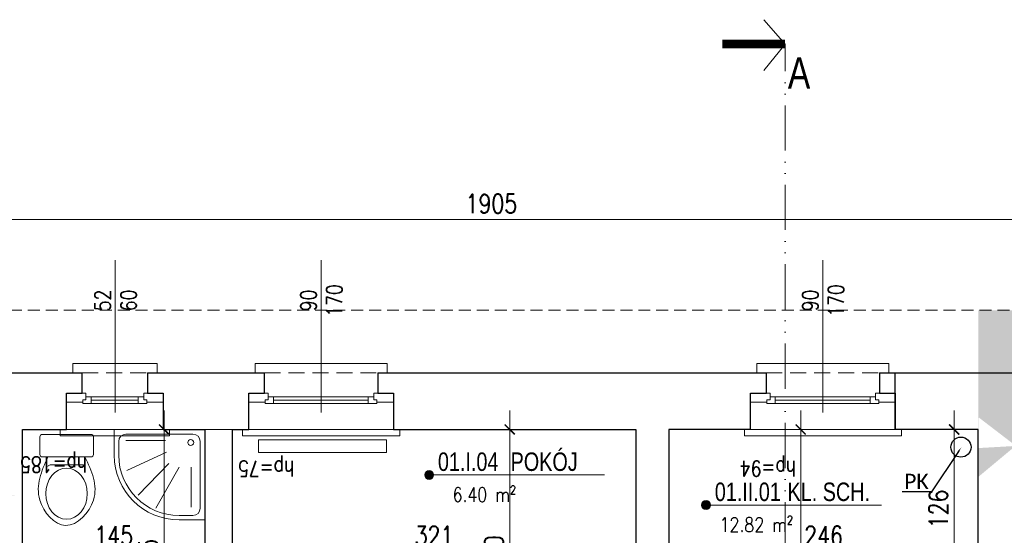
# Model space of a CAD drawing. Header units: millimetres. Extents: x 284606 to 569416, y -192995 to -95103.
# Tile 15 of 178: x 287562 to 288346, y -105547 to -105137. Entities that reach past the tile are written whole.
import ezdxf
from ezdxf import colors
from ezdxf.entities.mleader import LeaderData, LeaderLine
from ezdxf.enums import TextEntityAlignment as Align
from ezdxf.math import Vec2, Vec3

# ---------------------------------------------------------------- set-up
doc = ezdxf.new("R2010")
doc.units = ezdxf.units.MM
doc.linetypes.add('ACAD_ISO12W100', pattern=[21, 12, -3, 0, -3, 0, -3])
doc.linetypes.add('HIDDEN', pattern=[9.525, 6.35, -3.175])
doc.layers.get('0').update_dxf_attribs({"lineweight": 0})
for name, color, linetype, lineweight in [('!STR_Elewacje 0.15', 10, 'Continuous', 15), ('!STR_Konstrukcja 0.20', 200, 'Continuous', 20), ('!STR_Konstrukcja 0.30', 64, 'Continuous', 30), ('!STR_Opisy 0.09', 8, 'Continuous', 9), ('!STR_Przerywana 0.09', 8, 'HIDDEN', 9), ('!STR_Stolarka okienna', 72, 'Continuous', 15), ('!STR_Wymiarowanie', 254, 'Continuous', 9), ('EKO Opisy 0.09', 8, 'Continuous', 9), ('EKO przekroje', 82, 'Continuous', 13)]:
    doc.layers.add(name, color=color, linetype=linetype, lineweight=lineweight)
doc.layers.add('!STR_Kreskowanie ścian', color=7, linetype='Continuous', lineweight=5, true_color=0xa6a6a6)
doc.layers.add('EKO Wyposażenie', color=7, linetype='Continuous', lineweight=5, true_color=0x919191)
doc.layers.add('!STR_Obrysy pomieszczeń', color=215, linetype='Continuous', lineweight=9, plot=False)
doc.layers.add('I__KANALIZACJA_SAN', color=7, linetype='KAN_SAN', true_color=0x753b00)
doc.styles.add('1_50', font='txt', dxfattribs={"width": 0.8})
doc.styles.add('AB_Arial', font='NirmalaS.ttf')
doc.styles.add('EKO 1-10', font='romans.shx', dxfattribs={"width": 0.8, "height": 15})
doc.styles.add('EKO 1-5', font='romans.shx', dxfattribs={"width": 0.8, "height": 10})
doc.styles.get("Standard").update_dxf_attribs({"font": 'calibri.ttf'})
doc.linetypes.add('KAN_SAN', pattern='A,20,-7,["KS",Standard,S=5,R=0,X=-5,Y=-2.5],-6', length=33)
doc.dimstyles.new('EKO wymiar 1-10', dxfattribs={"dimtxt": 15, "dimasz": 8, "dimexe": 15, "dimexo": 15, "dimgap": 5, "dimtad": 1, "dimdec": 0, "dimtxsty": 'EKO 1-10', "dimblk": 'ARCHTICK', "dimcen": 10, "dimdle": 15, "dimclrd": 256, "dimclre": 256, "dimclrt": 256, "dimazin": 2, "dimtfac": 1, "dimtdec": 0, "dimtmove": 2, "dimatfit": 3, "dimldrblk": 'ARCHTICK', "dimfxl": 15, "dimfxlon": 1, "dimlwd": -1, "dimlwe": -1, "dimarcsym": 0})

# ---------------------------------------------------------------- blocks, each defined once
blk = doc.blocks.new('_ArchTick')
at = {"color": 0, "linetype": 'ByBlock', "const_width": 0.15}
blk.add_lwpolyline([(-0.5, -0.5), (0.5, 0.5)], dxfattribs=at)
blk = doc.blocks.new('*D206')
at = {"layer": '!STR_Wymiarowanie', "ltscale": 1.5, "transparency": 16777216}
for p, q in [((288355.19, -105564.9), (288355.19, -105594.9)), ((288503.19, -105564.9), (288503.19, -105594.9)), ((288340.19, -105579.9), (288518.19, -105579.9))]:
    blk.add_line(p, q, dxfattribs=at)
at = {"layer": 'Defpoints', "color": 0, "ltscale": 1.5, "transparency": 16777216}
for p in [(288355.19, -105482.93), (288503.19, -105482.93), (288503.19, -105579.9)]:
    blk.add_point(p, dxfattribs=at)
at = {"layer": '!STR_Wymiarowanie', "ltscale": 1.5, "transparency": 16777216, "xscale": 8, "yscale": 8, "zscale": 8, "rotation": 180}
blk.add_blockref('_ArchTick', (288355.19, -105579.9), dxfattribs=at)
at = {"layer": '!STR_Wymiarowanie', "ltscale": 1.5, "transparency": 16777216, "xscale": 8, "yscale": 8, "zscale": 8}
blk.add_blockref('_ArchTick', (288503.19, -105579.9), dxfattribs=at)
at = {"layer": '!STR_Wymiarowanie', "ltscale": 1.5, "transparency": 16777216, "insert": (288429.19, -105567.4), "char_height": 15, "attachment_point": 5, "style": 'EKO 1-10'}
blk.add_mtext('148', dxfattribs=at)
blk = doc.blocks.new('*U119')
for p, q in [((0, 19.33), (0, -19.33)), ((16.02, 21.33), (2, 21.33)), ((18.02, -19.33), (18.02, 19.33)), ((24.36, 13.09), (24.36, -12.8)), ((16.02, -21.33), (2, -21.33))]:
    blk.add_line(p, q)
for centre, start, end in [((2, 19.33), 90, 180), ((16.02, 19.33), 360, 90), ((26.36, 13.09), 114.56818, 180), ((26.36, -12.8), 180, 244.52934), ((2, -19.33), 180, 270), ((16.02, -19.33), 270, 360)]:
    blk.add_arc(centre, 2, start, end)
blk.add_ellipse((47.22, 0.08), major_axis=(20.4, 0), ratio=0.810803)
blk.add_open_spline([(18.02, 14.91), (29.22, 20.03), (49.72, 28.87), (82.83, 0.74), (50.17, -29.38), (29.25, -19.96), (18, -14.6)], degree=3, knots=[1.212901, 1.212901, 1.212901, 1.212901, 36.090844, 64.924591, 94.904253, 129.876154, 129.876154, 129.876154, 129.876154])
blk = doc.blocks.new('*D257')
at = {"layer": '!STR_Wymiarowanie', "ltscale": 1.5, "transparency": 16777216}
for p, q in [((287731.6, -105544.9), (287731.6, -105574.9)), ((288052.6, -105544.9), (288052.6, -105574.9)), ((287716.6, -105559.9), (288067.6, -105559.9))]:
    blk.add_line(p, q, dxfattribs=at)
at = {"layer": 'Defpoints', "color": 0, "ltscale": 1.5, "transparency": 16777216}
for p in [(287731.6, -105462.93), (288052.6, -105462.99), (288052.6, -105559.9)]:
    blk.add_point(p, dxfattribs=at)
at = {"layer": '!STR_Wymiarowanie', "ltscale": 1.5, "transparency": 16777216, "xscale": 8, "yscale": 8, "zscale": 8, "rotation": 180}
blk.add_blockref('_ArchTick', (287731.6, -105559.9), dxfattribs=at)
at = {"layer": '!STR_Wymiarowanie', "ltscale": 1.5, "transparency": 16777216, "xscale": 8, "yscale": 8, "zscale": 8}
blk.add_blockref('_ArchTick', (288052.6, -105559.9), dxfattribs=at)
at = {"layer": '!STR_Wymiarowanie', "ltscale": 1.5, "transparency": 16777216, "insert": (287892.1, -105547.4), "char_height": 15, "attachment_point": 5, "style": 'EKO 1-10'}
blk.add_mtext('321', dxfattribs=at)
blk = doc.blocks.new('*D258')
at = {"layer": '!STR_Wymiarowanie', "ltscale": 1.5, "transparency": 16777216}
for p, q in [((287677.24, -105447.93), (287677.24, -105683.06)), ((287690.76, -105462.93), (287662.24, -105462.93)), ((287692.24, -105668.06), (287662.24, -105668.06))]:
    blk.add_line(p, q, dxfattribs=at)
at = {"layer": 'Defpoints', "color": 0, "ltscale": 1.5, "transparency": 16777216}
for p in [(287705.76, -105462.93), (287677.24, -105668.06), (287709.6, -105668.06)]:
    blk.add_point(p, dxfattribs=at)
at = {"layer": '!STR_Wymiarowanie', "ltscale": 1.5, "transparency": 16777216, "xscale": 8, "yscale": 8, "zscale": 8}
for p, rotation in [((287677.24, -105462.93), 90), ((287677.24, -105668.06), 270)]:
    blk.add_blockref('_ArchTick', p, dxfattribs=dict(at, rotation=rotation))
at = {"layer": '!STR_Wymiarowanie', "ltscale": 1.5, "transparency": 16777216, "insert": (287664.74, -105565.49), "char_height": 15, "attachment_point": 5, "rotation": 90, "style": 'EKO 1-10'}
blk.add_mtext('205', dxfattribs=at)
blk = doc.blocks.new('*D259')
at = {"layer": '!STR_Wymiarowanie', "ltscale": 1.5, "transparency": 16777216}
for p, q in [((287564.6, -105544.9), (287564.6, -105574.9)), ((287709.6, -105544.9), (287709.6, -105574.9)), ((287549.6, -105559.9), (287724.6, -105559.9))]:
    blk.add_line(p, q, dxfattribs=at)
at = {"layer": 'Defpoints', "color": 0, "ltscale": 1.5, "transparency": 16777216}
for p in [(287564.6, -105462.93), (287709.6, -105462.93), (287709.6, -105559.9)]:
    blk.add_point(p, dxfattribs=at)
at = {"layer": '!STR_Wymiarowanie', "ltscale": 1.5, "transparency": 16777216, "xscale": 8, "yscale": 8, "zscale": 8, "rotation": 180}
blk.add_blockref('_ArchTick', (287564.6, -105559.9), dxfattribs=at)
at = {"layer": '!STR_Wymiarowanie', "ltscale": 1.5, "transparency": 16777216, "xscale": 8, "yscale": 8, "zscale": 8}
blk.add_blockref('_ArchTick', (287709.6, -105559.9), dxfattribs=at)
at = {"layer": '!STR_Wymiarowanie', "ltscale": 1.5, "transparency": 16777216, "insert": (287637.1, -105547.4), "char_height": 15, "attachment_point": 5, "style": 'EKO 1-10'}
blk.add_mtext('145', dxfattribs=at)
blk = doc.blocks.new('brodzik2')
for p, q in [((-11.82, 85.56), (-25.62, 85.56)), ((-4.62, 11.76), (-4.62, 78.36)), ((-85.62, 25.56), (-85.62, 11.76)), ((-78.42, 4.56), (-11.82, 4.56))]:
    blk.add_line(p, q)
for points in [[(-25.62, 90), (0, 90), (0, 0), (-90, 0), (-90, 25.56)], [(-10.9, 38.91), (-10.9, 78.42)], [(-22.44, 38.22), (-40.94, 77.38)], [(-33.81, 35.77), (-65.37, 66.26)], [(-37.65, 25.32), (-78.27, 48.69)], [(-37.65, 13.57), (-77.22, 13.57)]]:
    blk.add_lwpolyline(points)
blk.add_circle((-12.99, 13.92), 2.96)
for centre, radius, start, end in [((-25.53, 25.53), 64.47, 90.07641, 179.96835), ((-25.62, 25.56), 60, 90, 180), ((-11.82, 78.36), 7.2, 360, 90), ((-78.42, 11.76), 7.2, 180, 270), ((-11.82, 11.76), 7.2, 270, 0)]:
    blk.add_arc(centre, radius, start, end)
blk = doc.blocks.new('*D261')
at = {"layer": '!STR_Wymiarowanie', "ltscale": 1.5, "transparency": 16777216}
for p, q in [((287952.33, -105447.93), (287952.33, -105677.47)), ((287967.33, -105462.93), (287937.33, -105462.93)), ((287967.33, -105662.47), (287937.33, -105662.47))]:
    blk.add_line(p, q, dxfattribs=at)
at = {"layer": 'Defpoints', "color": 0, "ltscale": 1.5, "transparency": 16777216}
for p in [(288052.6, -105462.93), (287952.33, -105662.47), (288052.58, -105662.47)]:
    blk.add_point(p, dxfattribs=at)
at = {"layer": '!STR_Wymiarowanie', "ltscale": 1.5, "transparency": 16777216, "xscale": 8, "yscale": 8, "zscale": 8}
for p, rotation in [((287952.33, -105462.93), 90), ((287952.33, -105662.47), 270)]:
    blk.add_blockref('_ArchTick', p, dxfattribs=dict(at, rotation=rotation))
at = {"layer": '!STR_Wymiarowanie', "ltscale": 1.5, "transparency": 16777216, "insert": (287939.83, -105562.7), "char_height": 15, "attachment_point": 5, "rotation": 90, "style": 'EKO 1-10'}
blk.add_mtext('200', dxfattribs=at)
blk = doc.blocks.new('*U163')
at = {"layer": '!STR_Konstrukcja 0.20', "linetype": 'Continuous', "lineweight": 15}
for points in [[(8.12, 45.81), (0.62, 45.81), (0.62, 53.31), (105.62, 53.31), (105.62, 45.81), (98.12, 45.81)], [(-4.38, 0.81), (-9.38, 0.81), (-9.38, -4.19), (115.62, -4.19), (115.62, 0.81), (110.62, 0.81)]]:
    blk.add_lwpolyline(points, dxfattribs=at)
at = {"layer": '!STR_Konstrukcja 0.30', "ltscale": 2}
for points in [[(-4.38, 0.81), (-4.38, 29.68), (8.12, 29.68), (8.12, 45.81)], [(98.12, 45.81), (98.12, 29.68), (110.62, 29.68), (110.62, 0.81)]]:
    blk.add_lwpolyline(points, dxfattribs=at)
at = {"layer": '!STR_Przerywana 0.09', "ltscale": 2}
for points in [[(8.12, 45.81), (98.12, 45.81)], [(-4.38, 0.81), (110.62, 0.81)]]:
    blk.add_lwpolyline(points, dxfattribs=at)
at = {"layer": '!STR_Stolarka okienna', "ltscale": 0.3}
for points in [[(-4.38, 22.64), (-4.38, 29.68), (11.02, 29.68), (11.02, 24.55), (8.52, 24.55), (8.52, 22.64), (-4.38, 22.64)], [(97.55, 21.56), (97.55, 24.55), (95.05, 24.55), (95.05, 26.7), (11.02, 26.7), (11.02, 24.55), (8.52, 24.55), (8.52, 21.56), (97.55, 21.56)], [(15.12, 26.7), (15.12, 21.56)], [(90.62, 24.13), (15.12, 24.13)], [(90.62, 21.56), (90.62, 26.7)], [(110.62, 22.64), (110.62, 29.68), (95.05, 29.68), (95.05, 24.55), (97.55, 24.55), (97.55, 22.64), (110.62, 22.64)]]:
    blk.add_lwpolyline(points, dxfattribs=at)
blk = doc.blocks.new('*U277')
at = {"layer": '!STR_Opisy 0.09', "linetype": 'Continuous'}
blk.add_line((0, 32.11), (0, -89.22), dxfattribs=at)
at = {"layer": '!STR_Opisy 0.09', "linetype": 'Continuous', "style": 'EKO 1-5', "width": 0.8}
blk.add_attdef('SZER', text='', height=12.5, rotation=270, dxfattribs=at).set_placement((0, 0), align=Align.BOTTOM_CENTER)
at = {"layer": '!STR_Opisy 0.09', "ltscale": 0.7, "style": 'EKO 1-5', "width": 0.8}
blk.add_attdef('WYS', text='', height=12.5, rotation=270, dxfattribs=at).set_placement((-10.53, 0), align=Align.MIDDLE_CENTER)
at = {"layer": '!STR_Opisy 0.09', "linetype": 'Continuous', "style": 'EKO 1-5', "width": 0.8}
blk.add_attdef('HP=', (21.4, -127.68), '', height=12.5, rotation=180, dxfattribs=at)
blk = doc.blocks.new('*U174')
at = {"layer": '!STR_Konstrukcja 0.20', "linetype": 'Continuous', "lineweight": 15}
for points in [[(8.12, 45.81), (0.62, 45.81), (0.62, 53.31), (67.62, 53.31), (67.62, 45.81), (60.12, 45.81)], [(-4.38, 0.81), (-9.38, 0.81), (-9.38, -4.19), (77.62, -4.19), (77.62, 0.81), (72.62, 0.81)]]:
    blk.add_lwpolyline(points, dxfattribs=at)
at = {"layer": '!STR_Konstrukcja 0.30', "ltscale": 2}
for points in [[(-4.38, 0.81), (-4.38, 29.68), (8.12, 29.68), (8.12, 45.81)], [(60.12, 45.81), (60.12, 29.68), (72.62, 29.68), (72.62, 0.81)]]:
    blk.add_lwpolyline(points, dxfattribs=at)
at = {"layer": '!STR_Przerywana 0.09', "ltscale": 2}
for points in [[(8.12, 45.81), (60.12, 45.81)], [(-4.38, 0.81), (72.62, 0.81)]]:
    blk.add_lwpolyline(points, dxfattribs=at)
at = {"layer": '!STR_Stolarka okienna', "ltscale": 0.3}
for points in [[(-4.38, 22.64), (-4.38, 29.68), (11.02, 29.68), (11.02, 24.55), (8.52, 24.55), (8.52, 22.64), (-4.38, 22.64)], [(59.55, 21.56), (59.55, 24.55), (57.05, 24.55), (57.05, 26.7), (11.02, 26.7), (11.02, 24.55), (8.52, 24.55), (8.52, 21.56), (59.55, 21.56)], [(15.12, 26.7), (15.12, 21.56)], [(52.62, 24.13), (15.12, 24.13)], [(52.62, 21.56), (52.62, 26.7)], [(72.62, 22.64), (72.62, 29.68), (57.05, 29.68), (57.05, 24.55), (59.55, 24.55), (59.55, 22.64), (72.62, 22.64)]]:
    blk.add_lwpolyline(points, dxfattribs=at)
blk = doc.blocks.new('*U183')
at = {"layer": '!STR_Opisy 0.09', "linetype": 'Continuous'}
blk.add_line((0, 32.11), (0, -89.22), dxfattribs=at)
at = {"layer": '!STR_Opisy 0.09', "linetype": 'Continuous', "style": 'EKO 1-5', "width": 0.8}
blk.add_attdef('SZER', text='', height=12.5, rotation=270, dxfattribs=at).set_placement((0, 0), align=Align.BOTTOM_CENTER)
at = {"layer": '!STR_Opisy 0.09', "ltscale": 0.7, "style": 'EKO 1-5', "width": 0.8}
blk.add_attdef('WYS', text='', height=12.5, rotation=270, dxfattribs=at).set_placement((-10.53, 0), align=Align.MIDDLE_CENTER)
at = {"layer": '!STR_Opisy 0.09', "linetype": 'Continuous', "style": 'EKO 1-5', "width": 0.8}
blk.add_attdef('HP=', (22.54, -124.5), '', height=12.5, rotation=180, dxfattribs=at)
blk = doc.blocks.new('*D292')
at = {"layer": '!STR_Wymiarowanie', "ltscale": 1.5, "transparency": 16777216}
for p, q in [((288079.04, -105544.9), (288079.04, -105574.9)), ((288325.04, -105544.9), (288325.04, -105574.9)), ((288064.04, -105559.9), (288340.04, -105559.9))]:
    blk.add_line(p, q, dxfattribs=at)
at = {"layer": 'Defpoints', "color": 0, "ltscale": 1.5, "transparency": 16777216}
for p in [(288079.04, -105462.93), (288325.04, -105462.93), (288325.04, -105559.9)]:
    blk.add_point(p, dxfattribs=at)
at = {"layer": '!STR_Wymiarowanie', "ltscale": 1.5, "transparency": 16777216, "xscale": 8, "yscale": 8, "zscale": 8, "rotation": 180}
blk.add_blockref('_ArchTick', (288079.04, -105559.9), dxfattribs=at)
at = {"layer": '!STR_Wymiarowanie', "ltscale": 1.5, "transparency": 16777216, "xscale": 8, "yscale": 8, "zscale": 8}
blk.add_blockref('_ArchTick', (288325.04, -105559.9), dxfattribs=at)
at = {"layer": '!STR_Wymiarowanie', "ltscale": 1.5, "transparency": 16777216, "insert": (288202.04, -105547.4), "char_height": 15, "attachment_point": 5, "style": 'EKO 1-10'}
blk.add_mtext('246', dxfattribs=at)
blk = doc.blocks.new('*D317')
at = {"layer": '!STR_Wymiarowanie', "ltscale": 1.5, "transparency": 16777216}
for p, q in [((288305.99, -105447.93), (288305.99, -105604.37)), ((288310.04, -105462.93), (288290.99, -105462.93)), ((288310.04, -105589.37), (288290.99, -105589.37))]:
    blk.add_line(p, q, dxfattribs=at)
at = {"layer": 'Defpoints', "color": 0, "ltscale": 1.5, "transparency": 16777216}
for p in [(288325.04, -105462.93), (288305.99, -105589.37), (288325.04, -105589.37)]:
    blk.add_point(p, dxfattribs=at)
at = {"layer": '!STR_Wymiarowanie', "ltscale": 1.5, "transparency": 16777216, "xscale": 8, "yscale": 8, "zscale": 8}
for p, rotation in [((288305.99, -105462.93), 90), ((288305.99, -105589.37), 270)]:
    blk.add_blockref('_ArchTick', p, dxfattribs=dict(at, rotation=rotation))
at = {"layer": '!STR_Wymiarowanie', "ltscale": 1.5, "transparency": 16777216, "insert": (288293.49, -105526.15), "char_height": 15, "attachment_point": 5, "rotation": 90, "style": 'EKO 1-10'}
blk.add_mtext('126', dxfattribs=at)
blk = doc.blocks.new('*D320')
at = {"layer": '!STR_Wymiarowanie', "ltscale": 1.5, "transparency": 16777216}
for p, q in [((288183.89, -105447.93), (288183.89, -105998.93)), ((288198.89, -105462.93), (288168.89, -105462.93)), ((288198.89, -105983.93), (288168.89, -105983.93))]:
    blk.add_line(p, q, dxfattribs=at)
at = {"layer": 'Defpoints', "color": 0, "ltscale": 1.5, "transparency": 16777216}
for p in [(288242.69, -105462.93), (288183.89, -105983.93), (288242.69, -105983.93)]:
    blk.add_point(p, dxfattribs=at)
at = {"layer": '!STR_Wymiarowanie', "ltscale": 1.5, "transparency": 16777216, "xscale": 8, "yscale": 8, "zscale": 8}
for p, rotation in [((288183.89, -105462.93), 90), ((288183.89, -105983.93), 270)]:
    blk.add_blockref('_ArchTick', p, dxfattribs=dict(at, rotation=rotation))
at = {"layer": '!STR_Wymiarowanie', "ltscale": 1.5, "transparency": 16777216, "insert": (288171.39, -105723.43), "char_height": 15, "attachment_point": 5, "rotation": 90, "style": 'EKO 1-10'}
blk.add_mtext('521', dxfattribs=at)
blk = doc.blocks.new('przekroj')
at = {"layer": 'EKO przekroje', "const_width": 7}
blk.add_lwpolyline([(7038.9, 3119.78), (7088.9, 3119.78)], dxfattribs=at)
blk = doc.blocks.new('przekroje')
at = {"layer": 'EKO przekroje'}
blk.add_blockref('przekroj', (-7038.9, -3119.78), dxfattribs=at)
blk = doc.blocks.new('*D492')
at = {"layer": '!STR_Wymiarowanie', "ltscale": 1.5, "transparency": 16777216}
for p, q in [((286985.04, -105310.6), (286985.04, -105280.6)), ((288890.38, -105310.6), (288890.38, -105280.6)), ((286970.04, -105295.6), (288905.38, -105295.6))]:
    blk.add_line(p, q, dxfattribs=at)
at = {"layer": 'Defpoints', "color": 0, "ltscale": 1.5, "transparency": 16777216}
for p in [(288890.38, -105295.6), (288890.38, -105430.93), (286985.04, -105514.93)]:
    blk.add_point(p, dxfattribs=at)
at = {"layer": '!STR_Wymiarowanie', "ltscale": 1.5, "transparency": 16777216, "xscale": 8, "yscale": 8, "zscale": 8, "rotation": 180}
blk.add_blockref('_ArchTick', (286985.04, -105295.6), dxfattribs=at)
at = {"layer": '!STR_Wymiarowanie', "ltscale": 1.5, "transparency": 16777216, "xscale": 8, "yscale": 8, "zscale": 8}
blk.add_blockref('_ArchTick', (288890.38, -105295.6), dxfattribs=at)
at = {"layer": '!STR_Wymiarowanie', "ltscale": 1.5, "transparency": 16777216, "insert": (287937.71, -105283.1), "char_height": 15, "attachment_point": 5, "style": 'EKO 1-10'}
blk.add_mtext('1905', dxfattribs=at)
blk = doc.blocks.new('*U506')
at = {"ltscale": 0.3}
blk.add_hatch(color=256, dxfattribs=at).paths.add_polyline_path([(-0.91, 50, 1), (6.82, 50, 1)])
at = {"ltscale": 1.5}
blk.add_line((17.59, 50), (154.57, 50), dxfattribs=at)
at = {"ltscale": 0.3}
blk.add_lwpolyline([(17.59, 50), (2.95, 50)], dxfattribs=at)
blk.add_circle((2.95, 50), 3.86, dxfattribs=at)
at = {"ltscale": 1.5, "width": 0.8}
for tag, p, height, style in [('NR_POM.', (10.51, 53.45), 16, 'AB_Arial'), ('NAZWA_POMIESZCZENIA', (66.91, 53.45), 16, 'AB_Arial'), ('POSADZKA', (9.08, 4), 12.5, 'EKO 1-5')]:
    blk.add_attdef(tag, p, '', height=height, rotation=0, dxfattribs=dict(at, style=style))
at = {"ltscale": 1.5, "style": 'EKO 1-5', "width": 0.8}
blk.add_attdef('POWIERZCHNIA', text='', height=12.5, rotation=0, dxfattribs=at).set_placement((78.06, 22.91), align=Align.BOTTOM_RIGHT)

msp = doc.modelspace()

# ---------------------------------------------------------------- hatches: boundary and pattern name
at = {"layer": '!STR_Kreskowanie ścian', "ltscale": 1.5}
h = msp.add_hatch(dxfattribs=at)
h.set_pattern_fill('AR-B88', color=256, scale=0.1, angle=90)
h.set_pattern_definition([(90, (0.048, 2671.18), (-20.32, 1e-15), []), (180, (0.048, 2671.18), (-20.32, -10.16), [20.32, -20.32])])
h.paths.add_polyline_path([(287467.89, -106579.02), (287422.89, -106579.02), (287422.89, -106573.02), (287422.84, -106573.02), (287372.84, -106623.02), (287372.84, -106629.02), (287467.89, -106629.02)])
h.paths.add_polyline_path([(287467.89, -106534.02), (287467.89, -106528.02), (287467.84, -106530.97), (287422.84, -106573.02), (287422.89, -106573.02), (287422.89, -106579.02), (287467.89, -106579.02)])
h.paths.add_polyline_path([(287509.69, -105418.02), (287554.6, -105417.93), (287554.6, -105367.93), (287459.64, -105368.02), (287459.6, -105514.93), (287509.69, -105514.93)])
h.paths.add_polyline_path([(287553.07, -105418.02), (287509.69, -105418.02), (287509.69, -105514.93), (287569.51, -105515.95), (287553.07, -105515.95)])
h.paths.add_polyline_path([(288412.09, -105431.03), (288412.14, -105431.02), (288412.14, -105418.02), (288325.14, -105418.02), (288325.14, -105463.02), (288325.14, -105463.02), (288325.14, -105477.74), (288355.14, -105476.02), (288355.09, -105475.97)])
h.paths.add_polyline_path([(288462.09, -105381.03), (288462.09, -105368.02), (288325.14, -105368.02), (288325.14, -105418.02), (288412.14, -105418.02), (288412.14, -105431.02), (288412.09, -105431.03)])
h.paths.add_polyline_path([(288355.14, -105476.02), (288325.09, -105452.99), (288325.09, -105504.61), (288325.14, -105587.46), (288325.14, -105500.73), (288355.14, -105475.73)])
h.paths.add_polyline_path([(288234.87, -105740.99), (288234.87, -105706.06), (288212.37, -105706.06), (288212.37, -105740.99)])
h.paths.add_polyline_path([(287075.51, -105726.75), (287075.51, -105672.71), (287050.51, -105672.71), (287050.51, -105726.75)])
h.paths.add_polyline_path([(288601.98, -105749.68), (288601.98, -105711.9), (288579.48, -105711.9), (288579.48, -105749.68)])
h.paths.add_polyline_path([(287924.91, -106505.24), (287963.26, -106505.24), (287963.26, -106482.74), (287924.91, -106482.74)])
h.paths.add_polyline_path([(286998.04, -106391.42), (286990.54, -106391.42), (286990.54, -106286.42), (286998.04, -106286.42)], flags=16)
h.paths.add_polyline_path([(287033.29, -106376.43), (287028.15, -106376.43), (287028.15, -106380.86), (287025.17, -106380.86), (287025.17, -106383.92), (286998.14, -106383.92), (286998.14, -106572.57), (287043.14, -106527.57), (287043.14, -106396.42), (287032.21, -106396.42), (287032.21, -106383.36), (287033.29, -106383.36)])
h.paths.add_polyline_path([(286998.14, -106117.92), (287025.17, -106117.92), (287025.17, -106120.82), (287028.15, -106120.82), (287028.15, -106124.92), (287033.29, -106124.92), (287033.29, -106118.32), (287032.21, -106118.32), (287032.21, -106105.42), (287043.14, -106105.42), (287043.14, -106026.68), (286998.14, -106026.68)])
h.paths.add_polyline_path([(287025.17, -106207.92), (286998.14, -106207.92), (286998.14, -106293.92), (287025.17, -106293.92), (287025.17, -106296.82), (287028.15, -106296.82), (287028.15, -106300.92), (287033.29, -106300.92), (287033.29, -106294.32), (287032.21, -106294.32), (287032.21, -106281.42), (287043.14, -106281.42), (287043.14, -106220.42), (287032.21, -106220.42), (287032.21, -106207.36), (287033.29, -106207.36), (287033.29, -106200.43), (287028.15, -106200.43), (287028.15, -106204.86), (287025.17, -106204.86)])
h.paths.add_polyline_path([(286998.14, -106026.68), (286948.09, -106026.68), (286948.09, -106622.62), (286998.14, -106572.57)])
h.paths.add_polyline_path([(286998.04, -106110.42), (286998.04, -106215.42), (286990.54, -106215.42), (286990.54, -106110.42)], flags=16)
h.paths.add_polyline_path([(288890.48, -106319.92), (288864.07, -106319.92), (288864.07, -106316.86), (288861.09, -106316.86), (288861.09, -106312.43), (288855.95, -106312.43), (288855.95, -106319.36), (288857.03, -106319.36), (288857.03, -106332.42), (288845.48, -106332.42), (288845.48, -106528.02), (288890.48, -106573.02)])
h.paths.add_polyline_path([(288905.38, -106170.42), (288905.38, -106065.42), (288897.88, -106065.42), (288897.88, -106170.42)], flags=16)
h.paths.add_polyline_path([(288905.38, -106162.92), (288890.48, -106162.92), (288890.48, -106229.92), (288905.38, -106229.92), (288905.38, -106222.42), (288897.88, -106222.42), (288897.88, -106327.42), (288905.38, -106327.42), (288905.38, -106319.92), (288890.48, -106319.92), (288890.48, -106573.02), (288940.43, -106622.97), (288940.43, -105381.16), (288890.48, -105431.11), (288890.48, -106072.92), (288905.38, -106072.92)])
h.paths.add_polyline_path([(288855.95, -106079.92), (288861.09, -106079.92), (288861.09, -106075.82), (288864.07, -106075.82), (288864.07, -106072.92), (288890.48, -106072.92), (288890.48, -105431.11), (288845.48, -105476.11), (288845.48, -106060.42), (288857.03, -106060.42), (288857.03, -106073.32), (288855.95, -106073.32)])
h.paths.add_polyline_path([(288861.09, -106155.43), (288855.95, -106155.43), (288855.95, -106162.36), (288857.03, -106162.36), (288857.03, -106175.42), (288845.48, -106175.42), (288845.48, -106217.42), (288857.03, -106217.42), (288857.03, -106230.32), (288855.95, -106230.32), (288855.95, -106236.92), (288861.09, -106236.92), (288861.09, -106232.82), (288864.07, -106232.82), (288864.07, -106229.92), (288890.48, -106229.92), (288890.48, -106162.92), (288864.07, -106162.92), (288864.07, -106159.86), (288861.09, -106159.86)])

# ---------------------------------------------------------------- linework, layer by layer
at = {"layer": '!STR_Elewacje 0.15', "ltscale": 1.5}
msp.add_lwpolyline([(287752.35, -105471.25), (287854.28, -105471.25), (287854.28, -105481.25), (287752.35, -105481.25)], close=True, dxfattribs=at)
at = {"layer": '!STR_Konstrukcja 0.30', "ltscale": 1.5}
for points in [[(286985.04, -105514.93), (287509.6, -105514.93), (287509.6, -105417.93), (287612.1, -105417.93)], [(287664.1, -105417.93), (287757.23, -105417.93)], [(287847.23, -105417.93), (288156.54, -105417.93)], [(288246.54, -105417.93), (288412.04, -105417.93), (288412.04, -105430.93), (288432.36, -105430.93)], [(288259.04, -105462.93), (288259.04, -105417.93)], [(287564.6, -105608.93), (287564.6, -105462.93), (287599.6, -105462.93)], [(287676.6, -105462.93), (287709.6, -105462.93), (287709.6, -105668.06)], [(287731.6, -105662.45), (287731.6, -105462.93), (287744.73, -105462.93)], [(287859.73, -105462.93), (288052.6, -105462.93), (288052.58, -105662.47)], [(288144.04, -105462.93), (288079.04, -105462.93), (288079.04, -105983.93), (288325.04, -105983.93), (288325.04, -105950.93)], [(288325.04, -105850.93), (288325.04, -105462.93), (288259.04, -105462.93)]]:
    msp.add_lwpolyline(points, dxfattribs=at)
at = {"layer": '!STR_Obrysy pomieszczeń', "ltscale": 0.3}
for points in [[(287564.6, -105462.93), (287885.59, -105462.93), (287885.6, -105462.93), (287709.6, -105462.93), (287709.6, -105668.06), (287564.6, -105608.93)], [(287731.6, -105462.93), (288052.59, -105462.93), (288052.6, -105462.93), (288052.59, -105462.93), (288052.59, -105662.45), (287731.6, -105662.45)], [(288079.04, -105462.93), (288325.04, -105462.93), (288325.04, -105983.93), (288079.04, -105983.93)]]:
    msp.add_lwpolyline(points, close=True, dxfattribs=at)
at = {"layer": '!STR_Przerywana 0.09', "ltscale": 1.5}
msp.add_lwpolyline([(287554.6, -105367.93), (288367.04, -105367.93)], dxfattribs=at)
at = {"layer": 'EKO Opisy 0.09', "linetype": 'ACAD_ISO12W100', "ltscale": 3}
msp.add_lwpolyline([(288154.41, -105136.56), (288171.44, -105155.94), (288154.41, -105176.99)], dxfattribs=at)
msp.add_lwpolyline([(288154.41, -105136.56), (288171.44, -105155.94), (288154.41, -105176.99)], dxfattribs=at)
msp.add_lwpolyline([(288154.41, -105136.56), (288171.44, -105155.94), (288154.41, -105176.99)], dxfattribs=at)
at = {"layer": 'EKO Opisy 0.09', "color": 133, "linetype": 'ACAD_ISO12W100', "ltscale": 3, "true_color": 0x4ddaea}
msp.add_lwpolyline([(288106.44, -106789.7), (288106.44, -105936.04), (288171.44, -105936.04), (288171.44, -105155.94)], dxfattribs=at)
at = {"layer": 'I__KANALIZACJA_SAN', "lineweight": 30}
msp.add_circle((288311.4, -105476.96), 8.01, dxfattribs=at)

# ---------------------------------------------------------------- block references
at = {"layer": '!STR_Opisy 0.09'}
ref = msp.add_blockref('*U183', (287638.43, -105360.18), dxfattribs=dict(at, xscale=-1))
ref.add_attrib('SZER', '52', dxfattribs={"linetype": 'Continuous', "height": 12.5, "rotation": 90, "style": 'EKO 1-5', "width": 0.8}).set_placement((287638.43, -105360.18), align=Align.BOTTOM_CENTER)
ref.add_attrib('WYS', '60', dxfattribs={"ltscale": 0.7, "height": 12.5, "rotation": 90, "style": 'EKO 1-5', "width": 0.8}).set_placement((287648.96, -105360.18), align=Align.MIDDLE_CENTER)
ref.add_attrib('HP=', 'hp=185', (287615.89, -105484.68), dxfattribs={"linetype": 'Continuous', "height": 12.5, "rotation": 180, "style": 'EKO 1-5', "width": 0.8})
ref = msp.add_blockref('*U277', (287802.15, -105360.18), dxfattribs=dict(at, xscale=-1))
ref.add_attrib('SZER', '90', dxfattribs={"linetype": 'Continuous', "height": 12.5, "rotation": 90, "style": 'EKO 1-5', "width": 0.8}).set_placement((287802.15, -105360.18), align=Align.BOTTOM_CENTER)
ref.add_attrib('WYS', '170', dxfattribs={"ltscale": 0.7, "height": 12.5, "rotation": 90, "style": 'EKO 1-5', "width": 0.8}).set_placement((287812.67, -105360.18), align=Align.MIDDLE_CENTER)
ref.add_attrib('HP=', 'hp=75', (287780.75, -105487.86), dxfattribs={"linetype": 'Continuous', "height": 12.5, "rotation": 180, "style": 'EKO 1-5', "width": 0.8})
ref = msp.add_blockref('*U277', (288201.46, -105360.18), dxfattribs=dict(at, xscale=-1))
ref.add_attrib('SZER', '90', dxfattribs={"linetype": 'Continuous', "height": 12.5, "rotation": 90, "style": 'EKO 1-5', "width": 0.8}).set_placement((288201.46, -105360.18), align=Align.BOTTOM_CENTER)
ref.add_attrib('WYS', '170', dxfattribs={"ltscale": 0.7, "height": 12.5, "rotation": 90, "style": 'EKO 1-5', "width": 0.8}).set_placement((288211.99, -105360.18), align=Align.MIDDLE_CENTER)
ref.add_attrib('HP=', 'hp=94', (288180.06, -105487.86), dxfattribs={"linetype": 'Continuous', "height": 12.5, "rotation": 180, "style": 'EKO 1-5', "width": 0.8})
ref = msp.add_blockref('*U506', (287885.47, -105545.1), dxfattribs=dict(at, xscale=0.9199999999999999, yscale=0.9199999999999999, zscale=0.9199999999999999))
ref.add_attrib('NAZWA_POM', 'POKÓJ', (287953.01, -105495.93), dxfattribs={"layer": '0', "ltscale": 1.5, "height": 14.72, "rotation": 0, "style": 'AB_Arial', "width": 0.8})
ref.add_attrib('NUMER_POM', '01.I.04', (287895.14, -105495.93), dxfattribs={"layer": '0', "ltscale": 1.5, "height": 14.72, "rotation": 0, "style": 'AB_Arial', "width": 0.8})
ref.add_attrib('R-SURF', '6.40 m²', dxfattribs={"layer": '0', "ltscale": 1.5, "height": 11.5, "rotation": 0, "style": 'EKO 1-5', "width": 0.8}).set_placement((287957.29, -105524.03), align=Align.BOTTOM_RIGHT)
ref = msp.add_blockref('*U506', (288105.84, -105569.08), dxfattribs=dict(at, xscale=0.9199999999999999, yscale=0.9199999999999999, zscale=0.9199999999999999))
ref.add_attrib('NAZWA_POM', 'KL. SCH.', (288173.38, -105519.91), dxfattribs={"layer": '0', "ltscale": 1.5, "height": 14.72, "rotation": 0, "style": 'AB_Arial', "width": 0.8})
ref.add_attrib('NUMER_POM', '01.II.01', (288115.51, -105519.91), dxfattribs={"layer": '0', "ltscale": 1.5, "height": 14.72, "rotation": 0, "style": 'AB_Arial', "width": 0.8})
ref.add_attrib('R-SURF', '12.82 m²', dxfattribs={"layer": '0', "ltscale": 1.5, "height": 11.5, "rotation": 0, "style": 'EKO 1-5', "width": 0.8}).set_placement((288177.65, -105548.01), align=Align.BOTTOM_RIGHT)
at = {"layer": '!STR_Stolarka okienna', "ltscale": 1.5}
for name, p in [('*U174', (287603.98, -105463.73)), ('*U163', (287749.11, -105463.73)), ('*U163', (288148.42, -105463.73))]:
    msp.add_blockref(name, p, dxfattribs=at)
at = {"layer": 'EKO Opisy 0.09', "rotation": 180}
msp.add_blockref('przekroje', (288171.44, -105155.94), dxfattribs=at)
msp.add_blockref('przekroje', (288171.44, -105155.94), dxfattribs=at)
msp.add_blockref('przekroje', (288171.44, -105155.94), dxfattribs=at)
at = {"layer": 'EKO Wyposażenie', "xscale": -1, "rotation": 90}
msp.add_blockref('*U119', (287599.67, -105466.81), dxfattribs=at)
at = {"layer": 'EKO Wyposażenie', "xscale": 0.8000000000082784, "yscale": 0.8000000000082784, "zscale": 0.8000000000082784, "rotation": 89.99999999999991}
msp.add_blockref('brodzik2', (287709.6, -105462.93), dxfattribs=at)

# ---------------------------------------------------------------- texts
at = {"layer": 'EKO Opisy 0.09', "insert": (288191.48, -105191.47), "char_height": 25, "attachment_point": 9, "style": '1_50'}
msp.add_mtext_dynamic_manual_height_columns('A', width=119.5136, gutter_width=12.5, heights=[0], dxfattribs=at)

# ---------------------------------------------------------------- dimensions: what is measured, and where the dimension line sits
at = {"layer": '!STR_Wymiarowanie', "ltscale": 1.5}
for base, p1, p2, picture, middle in [((288890.38, -105295.6), (286985.04, -105514.93), (288890.38, -105430.93), '*D492', (287937.71, -105283.1)), ((287709.6, -105559.9), (287564.6, -105462.93), (287709.6, -105462.93), '*D259', (287637.1, -105547.4)), ((288052.6, -105559.9), (287731.6, -105462.93), (288052.6, -105462.99), '*D257', (287892.1, -105547.4)), ((288325.04, -105559.9), (288079.04, -105462.93), (288325.04, -105462.93), '*D292', (288202.04, -105547.4)), ((288503.19, -105579.9), (288355.19, -105482.93), (288503.19, -105482.93), '*D206', (288429.19, -105567.4))]:
    dim = msp.add_linear_dim(base=base, p1=p1, p2=p2, dimstyle='EKO wymiar 1-10', dxfattribs=at)
    dim.commit()
    dim.dimension.update_dxf_attribs({"geometry": picture, "text_midpoint": middle})
for base, p1, p2, picture, middle in [((287677.24, -105668.06), (287705.76, -105462.93), (287709.6, -105668.06), '*D258', (287664.74, -105565.49)), ((287952.33, -105662.47), (288052.6, -105462.93), (288052.58, -105662.47), '*D261', (287939.83, -105562.7)), ((288183.89, -105983.93), (288242.69, -105462.93), (288242.69, -105983.93), '*D320', (288171.39, -105723.43)), ((288305.99, -105589.37), (288325.04, -105462.93), (288325.04, -105589.37), '*D317', (288293.49, -105526.15))]:
    dim = msp.add_linear_dim(base=base, p1=p1, p2=p2, angle=90, dimstyle='EKO wymiar 1-10', dxfattribs=at)
    dim.commit()
    dim.dimension.update_dxf_attribs({"geometry": picture, "text_midpoint": middle})

# ---------------------------------------------------------------- leaders
ml = msp.add_multileader_mtext('Standard', dxfattribs=at)
ml.set_content('PK', color=256)
ml.set_leader_properties()
ml.build(insert=Vec2(0, 0))
ml.multileader.update_dxf_attribs({"text_right_attachment_type": 6, "dogleg_length": 0.36})
ctx = ml.context
ctx.base_point, ctx.char_height, ctx.plane_origin = Vec3(288266.09, -105504.22), 12, Vec3(281541.06, -108252.69)
ctx.right_attachment, ctx.text_align_type = 6, 2
notes = []
notes.append((ctx, [(1, (1, 1, 0), (288288, -105512.6), (-1, 0), 0.36, [(0, [(288311.61, -105477.21)], 0, [])])]))
ctx.mtext.insert, ctx.mtext.alignment, ctx.mtext.flow_direction = Vec3(288285.64, -105498.2), 3, 5
for ctx, leaders in notes:
    for number, flags, end, landing, length, lines in leaders:
        leader = LeaderData()
        leader.index, (leader.has_last_leader_line, leader.has_dogleg_vector, leader.attachment_direction) = number, flags
        leader.last_leader_point, leader.dogleg_vector, leader.dogleg_length = Vec3(end), Vec3(landing), length
        for number, points, colour, breaks in lines:
            line = LeaderLine()
            line.index, line.vertices, line.color, line.breaks = number, Vec3.list(points), colors.encode_raw_color(colour), breaks
            leader.lines.append(line)
        ctx.leaders.append(leader)

doc.saveas('drawing.dxf')
